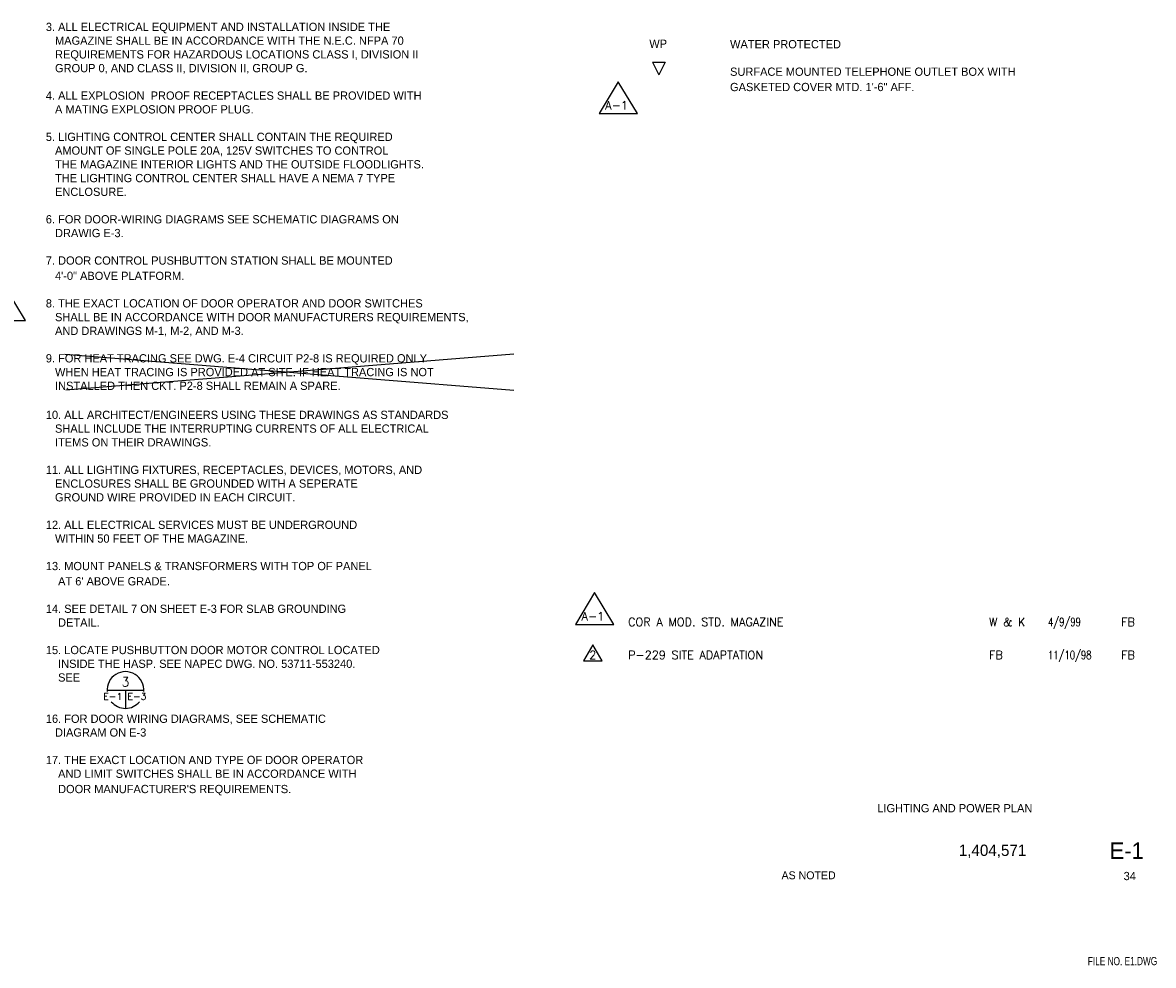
# Model space of a CAD drawing. Extents: x -520 to 3250, y 148 to 2911.
# Tile 3 of 4: x 1605 to 3250, y 148 to 1520. Entities that reach past the tile are written whole.
import ezdxf
from ezdxf.enums import TextEntityAlignment as Align

# ---------------------------------------------------------------- set-up
doc = ezdxf.new("R2010")
doc.units = 0
doc.header["$LTSCALE"] = 112
doc.header["$MEASUREMENT"] = 0
for name, color, linetype in [('101', 1, 'CONTINUOUS'), ('103', 3, 'CONTINUOUS'), ('ANNO-LINE', 3, 'CONTINUOUS'), ('ANNO-TEXT', 2, 'CONTINUOUS'), ('E-TEXT', 3, 'CONTINUOUS'), ('NOTE-ANNO', 1, 'CONTINUOUS'), ('REV-A1', 2, 'CONTINUOUS'), ('T', 2, 'CONTINUOUS'), ('TXT', 2, 'CONTINUOUS')]:
    doc.layers.add(name, color=color, linetype=linetype)
doc.styles.add('HL-LD', font='HL-LD.shx', dxfattribs={"width": 1.5, "height": 1.15748})
doc.styles.add('L120', font='simplex.shx', dxfattribs={"height": 13.44})
doc.styles.add('MS1-8', font='romans.shx', dxfattribs={"height": 0.35})
doc.styles.add('MS3-32', font='romans.shx', dxfattribs={"height": 0.2625})
doc.styles.get("Standard").update_dxf_attribs({"font": 'sx-frac.shx'})
doc.styles.add('SX-FRAC', font='SX-FRAC.shx', dxfattribs={"width": 0.9, "height": 1.543307})

# ---------------------------------------------------------------- blocks, each defined once
blk = doc.blocks.new('A-1')
at = {"layer": 'REV-A1'}
blk.add_lwpolyline([(-28, -19.2), (27.5, -19.2), (-0.3, 27.2)], close=True, dxfattribs=at)
at = {"layer": 'REV-A1', "style": 'L120'}
blk.add_text('A-1', height=12, dxfattribs=at).set_placement((-2.8, -13.2), align=Align.CENTER)
blk = doc.blocks.new('SDNUM2')
at = {"layer": 'ANNO-LINE'}
for p, q in [((-0.25, 0), (0.25, 0)), ((0, 0), (0, -0.25))]:
    blk.add_line(p, q, dxfattribs=at)
for start, end in [(354.9274, 185.0726), (219.7456, 320.2544)]:
    blk.add_arc((0, 0), 0.25, start, end, dxfattribs=at)
at = {"layer": 'ANNO-TEXT', "style": 'MS3-32'}
blk.add_attdef('X-1', text='', height=0.0938, dxfattribs=at).set_placement((-0.042, -0.088), align=Align.MIDDLE_RIGHT)
blk.add_attdef('X-1', text='', height=0.0938, dxfattribs=at).set_placement((0.026, -0.088), align=Align.MIDDLE_LEFT)

msp = doc.modelspace()

# ---------------------------------------------------------------- linework, layer by layer
at = {"layer": '103', "color": 2}
for p, q in [((2521.3, 1462.1), (2539.6, 1462.1)), ((2521.3, 1462.1), (2530.5, 1443.7)), ((2539.6, 1462.1), (2530.5, 1443.7))]:
    msp.add_line(p, q, dxfattribs=at)
at = {"layer": 'NOTE-ANNO'}
msp.add_lwpolyline([(2447.8, 591), (2434.4, 614.3), (2420.9, 591)], close=True, dxfattribs=at)
at = {"layer": 'REV-A1', "color": 3}
for p, q in [((1666.4, 1037.1), (2319.4, 984.8)), ((2319.4, 1037.1), (1667.7, 984.8))]:
    msp.add_line(p, q, dxfattribs=at)

# ---------------------------------------------------------------- block references
at = {"layer": 'ANNO-TEXT'}
ref = msp.add_blockref('SDNUM2', (1754.4, 548.6), dxfattribs=dict(at, xscale=106.7705693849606, yscale=106.7705693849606, zscale=106.7705693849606))
ref.add_attrib('A', '3', dxfattribs={"height": 13.3, "style": 'MS1-8'}).set_placement((1754.4, 560.4), align=Align.MIDDLE)
ref.add_attrib('X-1', 'E-1', dxfattribs={"height": 10.01, "style": 'MS3-32'}).set_placement((1749.9, 539.2), align=Align.MIDDLE_RIGHT)
ref.add_attrib('X-1', 'E-3', dxfattribs={"height": 10.01, "style": 'MS3-32'}).set_placement((1757.2, 539.2), align=Align.MIDDLE_LEFT)
at = {"layer": 'REV-A1'}
for p in [(2471.8, 1406.6), (1581.3, 1105.5), (2437.4, 663.1)]:
    msp.add_blockref('A-1', p, dxfattribs=at)

# ---------------------------------------------------------------- texts
at = {"layer": '101', "color": 2}
for s, p in [('3. ALL ELECTRICAL EQUIPMENT AND INSTALLATION INSIDE THE', (1638.6, 1507.6)), ('   MAGAZINE SHALL BE IN ACCORDANCE WITH THE N.E.C. NFPA 70', (1638.6, 1487.6)), ('   REQUIREMENTS FOR HAZARDOUS LOCATIONS CLASS I, DIVISION II', (1638.6, 1467.6)), ('   GROUP 0, AND CLASS II, DIVISION II, GROUP G.', (1638.6, 1447.6)), ('4. ALL EXPLOSION  PROOF RECEPTACLES SHALL BE PROVIDED WITH', (1638.6, 1407.6)), ('   A MATING EXPLOSION PROOF PLUG.', (1638.6, 1387.6)), ('5. LIGHTING CONTROL CENTER SHALL CONTAIN THE REQUIRED', (1638.6, 1347.6)), ('   AMOUNT OF SINGLE POLE 20A, 125V SWITCHES TO CONTROL', (1638.6, 1327.6)), ('   THE MAGAZINE INTERIOR LIGHTS AND THE OUTSIDE FLOODLIGHTS.', (1638.6, 1307.6)), ('   THE LIGHTING CONTROL CENTER SHALL HAVE A NEMA 7 TYPE', (1638.6, 1287.6)), ('   ENCLOSURE.', (1638.6, 1267.6)), ('6. FOR DOOR-WIRING DIAGRAMS SEE SCHEMATIC DIAGRAMS ON ', (1638.6, 1227.6)), ('   DRAWIG E-3.', (1638.6, 1207.6)), ('7. DOOR CONTROL PUSHBUTTON STATION SHALL BE MOUNTED', (1638.6, 1167.6)), ('   4\'-0" ABOVE PLATFORM.', (1638.6, 1145.3)), ('8. THE EXACT LOCATION OF DOOR OPERATOR AND DOOR SWITCHES ', (1638.6, 1105.3)), ('   SHALL BE IN ACCORDANCE WITH DOOR MANUFACTURERS REQUIREMENTS,', (1638.6, 1085.3)), ('   AND DRAWINGS M-1, M-2, AND M-3.', (1638.6, 1065.3)), ('9. FOR HEAT TRACING SEE DWG. E-4 CIRCUIT P2-8 IS REQUIRED ONLY ', (1638.6, 1025.3)), ('   WHEN HEAT TRACING IS PROVIDED AT SITE. IF HEAT TRACING IS NOT', (1638.6, 1005.3)), ('   INSTALLED THEN CKT. P2-8 SHALL REMAIN A SPARE.', (1638.6, 985.3)), ('10. ALL ARCHITECT/ENGINEERS USING THESE DRAWINGS AS STANDARDS', (1638.6, 943)), ('   SHALL INCLUDE THE INTERRUPTING CURRENTS OF ALL ELECTRICAL ', (1638.6, 923)), ('   ITEMS ON THEIR DRAWINGS.', (1638.6, 903)), ('11. ALL LIGHTING FIXTURES, RECEPTACLES, DEVICES, MOTORS, AND', (1638.6, 863)), ('   ENCLOSURES SHALL BE GROUNDED WITH A SEPERATE ', (1638.6, 843)), ('   GROUND WIRE PROVIDED IN EACH CIRCUIT.', (1638.6, 823)), ('12. ALL ELECTRICAL SERVICES MUST BE UNDERGROUND', (1638.6, 783)), ('   WITHIN 50 FEET OF THE MAGAZINE.', (1638.6, 763)), ('13. MOUNT PANELS & TRANSFORMERS WITH TOP OF PANEL', (1638.6, 723)), ("    AT 6' ABOVE GRADE.", (1638.6, 700.8)), ('14. SEE DETAIL 7 ON SHEET E-3 FOR SLAB GROUNDING', (1638.6, 660.8)), ('    DETAIL.', (1638.6, 640.8)), ('15. LOCATE PUSHBUTTON DOOR MOTOR CONTROL LOCATED', (1638.6, 600.8)), ('    INSIDE THE HASP. SEE NAPEC DWG. NO. 53711-553240.', (1638.6, 580.8)), ('    SEE', (1638.6, 560.8)), ('16. FOR DOOR WIRING DIAGRAMS, SEE SCHEMATIC', (1638.6, 500.8)), ('   DIAGRAM ON E-3', (1638.6, 480.8)), ('17. THE EXACT LOCATION AND TYPE OF DOOR OPERATOR', (1638.6, 440.8)), ('    AND LIMIT SWITCHES SHALL BE IN ACCORDANCE WITH', (1638.6, 420.8)), ("    DOOR MANUFACTURER'S REQUIREMENTS.", (1638.6, 398.5))]:
    msp.add_text(s, height=12, dxfattribs=at).set_placement(p)
at = {"layer": 'E-TEXT', "color": 2}
msp.add_text('WP', height=12, dxfattribs=at).set_placement((2516.6, 1483.1))
at = {"layer": 'NOTE-ANNO', "style": 'L120'}
for s, p in [('COR A MOD. STD. MAGAZINE', (2485.7, 641.6)), ('W & K', (3010.8, 641.6)), ('FB', (3203.2, 641.6)), ('P-229 SITE ADAPTATION', (2485.7, 593.6)), ('FB', (3010.8, 593.6)), ('FB', (3203.2, 593.6))]:
    msp.add_text(s, height=12, dxfattribs=at).set_placement(p)
at = {"layer": 'NOTE-ANNO', "style": 'L120', "width": 0.75}
for s, p in [('4/9/99', (3096.7, 641.6)), ('11/10/98', (3096.7, 593.6))]:
    msp.add_text(s, height=12, dxfattribs=at).set_placement(p)
at = {"layer": 'NOTE-ANNO', "style": 'L120'}
msp.add_text('2', height=12, dxfattribs=at).set_placement((2434.4, 593.7), align=Align.CENTER)
at = {"layer": 'REV-A1', "color": 2}
for s, p in [('WATER PROTECTED', (2634.1, 1482.4)), ('SURFACE MOUNTED TELEPHONE OUTLET BOX WITH', (2634.1, 1442.4)), ('GASKETED COVER MTD. 1\'-6" AFF.', (2634.1, 1420.1))]:
    msp.add_text(s, height=12, dxfattribs=at).set_placement(p)
at = {"layer": 'T', "color": 2, "style": 'SX-FRAC'}
for s, p in [('LIGHTING AND POWER PLAN', (2961.1, 370.6)), ('34', (3215.6, 271.9))]:
    msp.add_text(s, height=12, dxfattribs=at).set_placement(p, align=Align.CENTER)
at = {"layer": 'T', "color": 2, "style": 'HL-LD'}
msp.add_text('E-1', height=24, dxfattribs=at).set_placement((3186.2, 302.9))
at = {"layer": 'T', "style": 'SX-FRAC'}
msp.add_text('AS NOTED', height=11.52, dxfattribs=at).set_placement((2709, 273.2))
at = {"layer": 'T', "style": 'SX-FRAC', "width": 0.75}
msp.add_text('FILE NO. E1.DWG', height=12, dxfattribs=at).set_placement((3154.6, 148.1))
at = {"layer": 'TXT', "color": 3}
msp.add_text('1,404,571', height=16.5, dxfattribs=at).set_placement((2966.9, 307.1))

doc.saveas('drawing.dxf')
